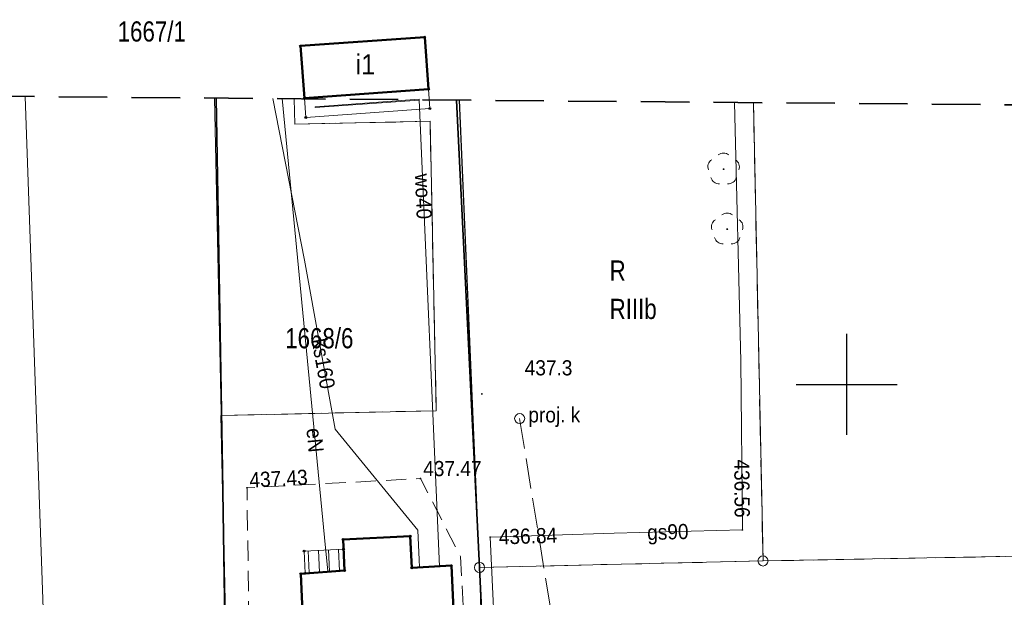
# Model space of a CAD drawing. Header units: metres. Extents: x 7417884 to 7418420, y 5565806 to 5566270.
# Tile 11 of 43: x 7417909 to 7417958, y 5566239 to 5566268. Entities that reach past the tile are written whole.
import ezdxf
from ezdxf.enums import TextEntityAlignment as Align

# ---------------------------------------------------------------- set-up
doc = ezdxf.new("R2010")
doc.units = ezdxf.units.M
for name, pattern in [('1.0_0.5', [1.5, 1, -0.5]), ('1.5_0.5', [2, 1.5, -0.5]), ('2', [0.9, 0.6, -0.3]), ('219-500', [0]), ('egkk-500', [0])]:
    doc.linetypes.add(name, pattern=pattern)
for name, color, linetype in [('202-punkt graniczny', 7, 'Continuous'), ('209-oznaczenie konturu klasyfikacyjnego', 7, 'Continuous'), ('210-oznaczenie konturu użytku gruntowego', 7, 'Continuous'), ('211-numer działki ewidencyjnej', 7, 'Continuous'), ('217-kontur klasyfikacyjny', 7, 'Continuous'), ('218-kontur użytku gruntowego', 7, 'Continuous'), ('219-działka ewidencyjna', 7, 'Continuous'), ('312-budynek ewidencyjny', 7, 'Continuous'), ('312-oznaczenie budynku ewidencyjnego-Atr117', 7, 'Continuous'), ('352-schody', 7, 'Continuous'), ('chodnik', 7, 'Continuous'), ('drzewo liściaste', 7, 'Continuous'), ('ogrodzenie trwałe', 7, 'Continuous'), ('pikieta naturalna', 7, 'Continuous'), ('pikieta naturalna-Atr2', 7, 'Continuous'), ('pikieta sztuczna', 7, 'Continuous'), ('pikieta sztuczna-Atr2', 7, 'Continuous'), ('przewód elektroenergetyczny podziemny', 7, 'Continuous'), ('przewód elektroenergetyczny podziemny-Atr1', 7, 'Continuous'), ('przewód gazowy', 7, 'Continuous'), ('przewód gazowy-Atr1', 7, 'Continuous'), ('przewód kanalizacyjny', 7, 'Continuous'), ('przewód kanalizacyjny - ob. projektowany', 7, 'Continuous'), ('przewód kanalizacyjny-Atr1', 7, 'Continuous'), ('przewód wodociągowy', 7, 'Continuous'), ('przewód wodociągowy-Atr1', 7, 'Continuous'), ('Punkt budynku', 7, 'Continuous'), ('rzędna', 7, 'Continuous'), ('rzędna-Atr2', 7, 'Continuous'), ('studnia kanalizacyjna - ob. projektowany', 7, 'Continuous'), ('studnia kanalizacyjna - ob. projektowany-Atr17', 7, 'Continuous'), ('taras', 7, 'Continuous'), ('Zakres', 7, 'Continuous')]:
    doc.layers.add(name, color=color, linetype=linetype)
doc.styles.get("Standard").update_dxf_attribs({"font": 'arial.ttf'})
doc.linetypes.add('902-500', pattern='A,3.75,0,[1,ksztalty.shx,S=0.5,R=0,X=0,Y=0],3.75', length=7.5)

# ---------------------------------------------------------------- blocks, each defined once
blk = doc.blocks.new('PUNKTBUD')
at = {"color": 0}
blk.add_circle((0, 0), 0.045, dxfattribs=at)
blk = doc.blocks.new('202')
at = {"color": 0, "linetype": 'Continuous', "lineweight": 0}
blk.add_circle((0, 0), 0.25, dxfattribs=at)
blk = doc.blocks.new('OP021')
at = {"linetype": 'Continuous', "lineweight": 13}
h = blk.add_hatch(color=0, dxfattribs=at)
edge = h.paths.add_edge_path()
edge.add_arc((0, 0), 0.05, 0, 360)
at = {"color": 0, "linetype": 'Continuous', "lineweight": 13}
for centre, start, end in [((0, 0.4), 49.272, 130.728), ((-0.38, 0.124), 121.308, 202.548), ((0.38, 0.124), 337.452, 58.692), ((-0.235, -0.324), 193.221, 274.871), ((0.235, -0.324), 265.129, 346.779)]:
    blk.add_arc(centre, 0.4, start, end, dxfattribs=at)
blk = doc.blocks.new('PW01')
at = {"linetype": 'Continuous', "lineweight": 13}
h = blk.add_hatch(color=0, dxfattribs=at)
edge = h.paths.add_edge_path()
edge.add_arc((0, 0), 0.045, 0, 360)
blk = doc.blocks.new('US15')
at = {"color": 0, "linetype": 'Continuous', "lineweight": 13}
blk.add_circle((0, 0), 0.25, dxfattribs=at)

msp = doc.modelspace()

# ---------------------------------------------------------------- linework, layer by layer
at = {"color": 0}
for p, q in [((7417950, 5566250), (7417950, 5566252.5)), ((7417947.5, 5566250), (7417952.5, 5566250)), ((7417947.5, 5566250), (7417952.5, 5566250)), ((7417950, 5566247.5), (7417950, 5566250))]:
    msp.add_line(p, q, dxfattribs=at)
at = {"layer": '217-kontur klasyfikacyjny', "color": 92, "linetype": 'egkk-500', "lineweight": 18}
for points in [[(7417922.7, 5566262.89), (7417922.67, 5566264.147)], [(7417930.833, 5566264.079), (7417931.49, 5566248.73)], [(7417945.86, 5566241.26), (7417945.387, 5566263.957)], [(7417945.387, 5566263.957), (7417945.86, 5566241.26)]]:
    msp.add_lwpolyline(points, dxfattribs=at)
at = {"layer": '217-kontur klasyfikacyjny', "color": 92, "linetype": 'egkk-500', "lineweight": 18, "flags": 128}
for points in [[(7417929.39, 5566263.03), (7417922.7, 5566262.89)], [(7417929.69, 5566248.7), (7417929.39, 5566263.03)], [(7417919.04, 5566248.46), (7417929.69, 5566248.7)], [(7417919.68, 5566219.06), (7417919.04, 5566248.46)], [(7417931.49, 5566248.73), (7417931.83, 5566240.94)], [(7417931.83, 5566240.94), (7417945.86, 5566241.26)], [(7417945.86, 5566241.26), (7417959.38, 5566241.51)]]:
    msp.add_lwpolyline(points, dxfattribs=at)
at = {"layer": '218-kontur użytku gruntowego', "color": 3, "linetype": '1.0_0.5', "lineweight": 18, "ltscale": 2}
for points in [[(7417922.67, 5566264.147), (7417922.7, 5566262.89)], [(7417922.7, 5566262.89), (7417922.67, 5566264.147)], [(7417930.833, 5566264.079), (7417931.49, 5566248.73)], [(7417931.49, 5566248.73), (7417930.833, 5566264.079)], [(7417945.86, 5566241.26), (7417945.387, 5566263.957)], [(7417945.387, 5566263.957), (7417945.86, 5566241.26)]]:
    msp.add_lwpolyline(points, dxfattribs=at)
at = {"layer": '218-kontur użytku gruntowego', "color": 3, "linetype": '1.0_0.5', "lineweight": 18, "ltscale": 2, "flags": 128}
for points in [[(7417922.7, 5566262.89), (7417929.39, 5566263.03)], [(7417929.39, 5566263.03), (7417922.7, 5566262.89)], [(7417929.39, 5566263.03), (7417929.69, 5566248.7)], [(7417929.69, 5566248.7), (7417929.39, 5566263.03)], [(7417929.69, 5566248.7), (7417919.04, 5566248.46)], [(7417919.04, 5566248.46), (7417929.69, 5566248.7)], [(7417919.04, 5566248.46), (7417919.68, 5566219.06)], [(7417919.68, 5566219.06), (7417919.04, 5566248.46)], [(7417931.49, 5566248.73), (7417931.83, 5566240.94)], [(7417931.83, 5566240.94), (7417931.49, 5566248.73)], [(7417931.83, 5566240.94), (7417945.86, 5566241.26)], [(7417945.86, 5566241.26), (7417931.83, 5566240.94)], [(7417959.38, 5566241.51), (7417945.86, 5566241.26)], [(7417945.86, 5566241.26), (7417959.38, 5566241.51)], [(7417932.6, 5566219.37), (7417931.83, 5566240.94)], [(7417931.83, 5566240.94), (7417932.6, 5566219.37)]]:
    msp.add_lwpolyline(points, dxfattribs=at)
at = {"layer": '219-działka ewidencyjna', "color": 7, "linetype": '219-500', "lineweight": 18}
for points in [[(7417910.35, 5566236.08), (7417909.359, 5566264.259)], [(7417918.715, 5566264.181), (7417919.68, 5566219.06)], [(7417931.83, 5566240.94), (7417930.837, 5566264.079)], [(7417945.86, 5566241.26), (7417945.387, 5566263.957)]]:
    msp.add_lwpolyline(points, dxfattribs=at)
at = {"layer": '219-działka ewidencyjna', "color": 7, "linetype": '219-500', "lineweight": 18, "flags": 128}
for points in [[(7417945.86, 5566241.26), (7417931.83, 5566240.94)], [(7417945.86, 5566241.26), (7417959.38, 5566241.51)], [(7417931.83, 5566240.94), (7417932.6, 5566219.37)]]:
    msp.add_lwpolyline(points, dxfattribs=at)
at = {"layer": '312-budynek ewidencyjny', "color": 7, "linetype": 'Continuous', "lineweight": 50, "flags": 128}
for points in [[(7417922.98, 5566266.76), (7417929.12, 5566267.2)], [(7417929.12, 5566267.2), (7417929.31, 5566264.62)], [(7417923.17, 5566264.18), (7417922.98, 5566266.76)], [(7417929.31, 5566264.62), (7417923.17, 5566264.18)], [(7417925.09, 5566242.32), (7417928.41, 5566242.49)], [(7417925.16, 5566240.79), (7417925.09, 5566242.32)], [(7417928.41, 5566242.49), (7417928.48, 5566240.92)], [(7417922.99, 5566240.63), (7417925.16, 5566240.79)], [(7417928.48, 5566240.92), (7417930.44, 5566241.03)], [(7417930.44, 5566241.03), (7417930.91, 5566230.77)], [(7417923.44, 5566230.45), (7417922.99, 5566240.63)]]:
    msp.add_lwpolyline(points, dxfattribs=at)
at = {"layer": '352-schody', "color": 7, "linetype": 'Continuous', "lineweight": 18, "flags": 128}
msp.add_lwpolyline([(7417923.21, 5566240.65), (7417923.16, 5566241.75), (7417925.11, 5566241.84), (7417925.16, 5566240.79)], close=True, dxfattribs=at)
msp.add_lwpolyline([(7417923.21, 5566240.65), (7417923.16, 5566241.75), (7417925.11, 5566241.84), (7417925.16, 5566240.79)], close=True, dxfattribs=at)
for points in [[(7417923.362, 5566241.759), (7417923.412, 5566240.665)], [(7417923.861, 5566241.782), (7417923.911, 5566240.7)], [(7417924.361, 5566241.805), (7417924.41, 5566240.736)], [(7417924.86, 5566241.828), (7417924.909, 5566240.772)]]:
    msp.add_lwpolyline(points, dxfattribs=at)
at = {"layer": 'chodnik', "color": 7, "linetype": '1.0_0.5', "lineweight": 18, "flags": 128}
for points in [[(7417930.49, 5566219.45), (7417932.91, 5566219.38), (7417932.91, 5566219.54), (7417932.84, 5566221.11), (7417932.69, 5566225.36), (7417931.64, 5566226.5), (7417930.9, 5566241.48), (7417928.91, 5566245.34), (7417920.33, 5566244.88), (7417920.51, 5566232.27), (7417920.64, 5566229.44), (7417921.91, 5566227.16), (7417924.86, 5566224.33), (7417927.53, 5566223.33), (7417929.78, 5566222.63), (7417930.37, 5566221.63), (7417930.47, 5566219.69)], [(7417930.44, 5566241.03), (7417930.91, 5566230.77), (7417929.44, 5566230.71), (7417929.51, 5566229.09), (7417929.11, 5566229.07), (7417929.15, 5566228.21), (7417928.09, 5566228.14), (7417928.03, 5566229.01), (7417925.1, 5566228.86), (7417925.02, 5566230.51), (7417923.44, 5566230.45), (7417922.99, 5566240.63), (7417925.16, 5566240.79), (7417925.09, 5566242.32), (7417928.41, 5566242.49), (7417928.48, 5566240.92)]]:
    msp.add_lwpolyline(points, close=True, dxfattribs=at)
at = {"layer": 'ogrodzenie trwałe', "color": 7, "linetype": '902-500', "lineweight": 35}
for points in [[(7417932.66, 5566219.42), (7417919.53, 5566219.08), (7417919.11, 5566245.79), (7417918.8, 5566264.18)], [(7417930.693, 5566264.08), (7417931.83, 5566240.94), (7417932.52, 5566226.4)]]:
    msp.add_lwpolyline(points, dxfattribs=at)
at = {"layer": 'przewód elektroenergetyczny podziemny', "color": 1, "linetype": 'Continuous', "lineweight": 18}
msp.add_lwpolyline([(7417922.065, 5566264.153), (7417924.17, 5566242.42), (7417924.33, 5566240.75)], dxfattribs=at)
at = {"layer": 'przewód gazowy', "color": 52, "linetype": 'Continuous', "lineweight": 18}
msp.add_lwpolyline([(7417934.54, 5566141.1), (7417934.7, 5566162.24), (7417934.91, 5566182.03), (7417935.03, 5566201.53), (7417935.05, 5566214.59), (7417934.83, 5566227.2), (7417933.06, 5566227.17), (7417932.68, 5566235.77), (7417932.36, 5566242.44), (7417938.5, 5566242.63), (7417944.84, 5566242.8), (7417944.77, 5566251.15), (7417944.448, 5566263.964)], dxfattribs=at)
at = {"layer": 'przewód kanalizacyjny', "color": 34, "linetype": 'Continuous', "lineweight": 18}
msp.add_lwpolyline([(7417921.605, 5566264.156), (7417923.18, 5566256.16), (7417924.7, 5566247.78), (7417928.78, 5566242.79), (7417928.85, 5566241.32), (7417928.87, 5566240.95)], dxfattribs=at)
at = {"layer": 'przewód kanalizacyjny - ob. projektowany', "color": 34, "linetype": '1.5_0.5', "lineweight": 18, "flags": 128}
msp.add_lwpolyline([(7417933.82, 5566248.31), (7417937.89, 5566223.2), (7417938.21, 5566185.55)], dxfattribs=at)
at = {"layer": 'przewód wodociągowy', "color": 5, "linetype": 'Continuous', "lineweight": 18}
msp.add_lwpolyline([(7417929.85, 5566240.99), (7417928.85, 5566264.096)], dxfattribs=at)
at = {"layer": 'taras', "color": 0, "lineweight": 18}
for p, q in [((7417923.17, 5566264.18), (7417929.31, 5566264.62)), ((7417929.31, 5566264.62), (7417929.38, 5566263.66)), ((7417923.24, 5566263.22), (7417923.17, 5566264.18)), ((7417928.845, 5566264.123), (7417923.703, 5566263.755)), ((7417923.705, 5566263.717), (7417928.847, 5566264.085)), ((7417928.847, 5566264.085), (7417928.845, 5566264.123)), ((7417929.38, 5566263.66), (7417923.24, 5566263.22)), ((7417923.703, 5566263.755), (7417923.705, 5566263.717))]:
    msp.add_line(p, q, dxfattribs=at)
at = {"layer": 'Zakres', "color": 5, "linetype": '2', "lineweight": 35, "ltscale": 4, "flags": 128}
msp.add_lwpolyline([(7417885.72, 5566102.9), (7418148.19, 5566033.76), (7418303.95, 5566019.62), (7418308.97, 5565858.6), (7418310.47, 5565827.917), (7418402.779, 5565828.688), (7418418.97, 5565829.266), (7418398.66, 5566106.08), (7418342.22, 5566106.08), (7418321.76, 5566106.08), (7418301.3, 5566104.66), (7418135.84, 5566120.54), (7418007.43, 5566263.06), (7417967.57, 5566263.77), (7417884.31, 5566264.47)], close=True, dxfattribs=at)

# ---------------------------------------------------------------- block references
at = {"layer": '202-punkt graniczny', "color": 7, "linetype": 'Continuous', "lineweight": 18}
for p in [(7417931.83, 5566240.94), (7417945.86, 5566241.26)]:
    msp.add_blockref('202', p, dxfattribs=at)
at = {"layer": 'drzewo liściaste', "color": 94, "linetype": 'Continuous', "lineweight": 18}
for p in [(7417943.91, 5566260.66), (7417944.09, 5566257.69)]:
    msp.add_blockref('OP021', p, dxfattribs=at)
at = {"layer": 'pikieta naturalna', "color": 7, "linetype": 'Continuous', "lineweight": 13}
msp.add_blockref('PW01', (7417931.95, 5566249.53), dxfattribs=at)
at = {"layer": 'pikieta sztuczna', "color": 7, "linetype": 'Continuous', "lineweight": 13}
for p in [(7417928.91, 5566245.34), (7417920.33, 5566244.88)]:
    msp.add_blockref('PW01', p, dxfattribs=at)
at = {"layer": 'Punkt budynku', "color": 5, "linetype": 'Continuous', "lineweight": 18}
for p in [(7417929.12, 5566267.2), (7417922.98, 5566266.76), (7417929.31, 5566264.62), (7417923.17, 5566264.18), (7417929.38, 5566263.66), (7417923.24, 5566263.22), (7417925.09, 5566242.32), (7417928.41, 5566242.49), (7417923.16, 5566241.75), (7417925.11, 5566241.84), (7417922.99, 5566240.63), (7417923.21, 5566240.65), (7417925.16, 5566240.79), (7417928.48, 5566240.92), (7417930.44, 5566241.03)]:
    msp.add_blockref('PUNKTBUD', p, dxfattribs=at)
at = {"layer": 'rzędna', "color": 52, "linetype": 'Continuous', "lineweight": 18}
for p in [(7417944.84, 5566242.8), (7417932.36, 5566242.44)]:
    msp.add_blockref('PW01', p, dxfattribs=at)
at = {"layer": 'studnia kanalizacyjna - ob. projektowany', "color": 34, "linetype": 'Continuous', "lineweight": 18}
msp.add_blockref('US15', (7417933.82, 5566248.31), dxfattribs=at)

# ---------------------------------------------------------------- texts
at = {"layer": '209-oznaczenie konturu klasyfikacyjnego', "color": 3, "linetype": 'Continuous', "lineweight": 18, "width": 0.79}
msp.add_text('RIIIb', height=1, dxfattribs=at).set_placement((7417938.27, 5566254.24), align=Align.TOP_LEFT)
at = {"layer": '210-oznaczenie konturu użytku gruntowego', "color": 3, "linetype": 'Continuous', "lineweight": 18, "width": 0.79}
msp.add_text('R', height=1, dxfattribs=at).set_placement((7417938.27, 5566255.14))
at = {"layer": '211-numer działki ewidencyjnej', "color": 7, "linetype": 'Continuous', "lineweight": 18, "width": 0.79}
for s, p in [('1667/1', (7417913.93, 5566267.98)), ('1668/6', (7417922.22, 5566252.79))]:
    msp.add_text(s, height=1, dxfattribs=at).set_placement(p, align=Align.TOP_LEFT)
at = {"layer": '312-oznaczenie budynku ewidencyjnego-Atr117', "color": 7, "width": 0.9}
msp.add_text('i1', height=1, dxfattribs=at).set_placement((7417925.7, 5566265.35))
at = {"layer": 'pikieta naturalna-Atr2', "color": 7, "width": 0.9}
msp.add_text('437.3', height=0.75, dxfattribs=at).set_placement((7417934.07, 5566250.45))
at = {"layer": 'pikieta sztuczna-Atr2', "color": 7, "width": 0.9}
msp.add_text('437.47', height=0.75, dxfattribs=at).set_placement((7417929.05, 5566245.46))
msp.add_text('437.43', height=0.75, rotation=3.002, dxfattribs=at).set_placement((7417920.47, 5566244.89))
at = {"layer": 'przewód elektroenergetyczny podziemny-Atr1', "color": 1, "width": 0.9}
msp.add_text('eN', height=0.75, rotation=275.459, dxfattribs=at).set_placement((7417923.64, 5566247.84), align=Align.MIDDLE_LEFT)
at = {"layer": 'przewód gazowy-Atr1', "color": 40, "width": 0.9}
msp.add_text('gs90', height=0.75, rotation=1.536, dxfattribs=at).set_placement((7417940.13, 5566242.67), align=Align.MIDDLE_LEFT)
at = {"layer": 'przewód kanalizacyjny-Atr1', "color": 34, "width": 0.9}
msp.add_text('ks160', height=0.75, rotation=280.214, dxfattribs=at).set_placement((7417923.89, 5566252.27), align=Align.MIDDLE_LEFT)
at = {"layer": 'przewód wodociągowy-Atr1', "color": 5, "width": 0.9}
msp.add_text('wo40', height=0.75, rotation=272.417, dxfattribs=at).set_placement((7417929.01, 5566260.44), align=Align.MIDDLE_LEFT)
at = {"layer": 'rzędna-Atr2', "color": 40, "width": 0.9}
for s, rotation, p in [('436.56', 270.48, (7417944.81, 5566246.29)), ('436.84', 1.772, (7417932.79, 5566242.45))]:
    msp.add_text(s, height=0.75, rotation=rotation, dxfattribs=at).set_placement(p, align=Align.MIDDLE_LEFT)
at = {"layer": 'studnia kanalizacyjna - ob. projektowany-Atr17', "color": 34, "width": 0.9}
msp.add_text('proj. k', height=0.75, dxfattribs=at).set_placement((7417934.25, 5566248.12))

doc.saveas('drawing.dxf')
